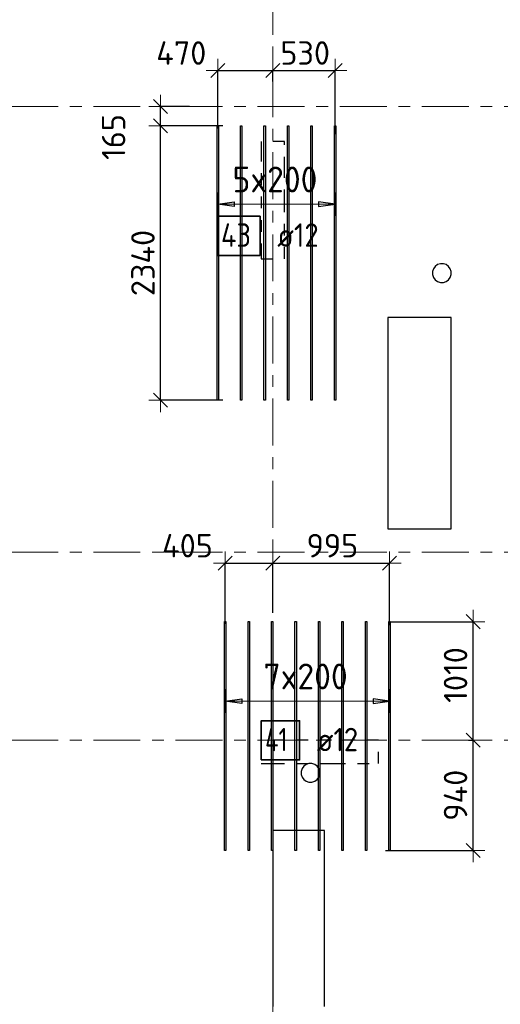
# Model space of a CAD drawing. Header units: metres. Extents: x -38 to 107, y -15 to 21.
# Tile 7 of 254: x 2.34 to 6.44, y 5.15 to 13.54. Entities that reach past the tile are written whole.
import ezdxf

# ---------------------------------------------------------------- set-up
doc = ezdxf.new("R2010")
doc.units = ezdxf.units.M
doc.header["$PDMODE"] = 65
for name, pattern in [('______11', [0.5, 0.4, -0.05, 0, -0.05]), ('______2', [0.0405, 0.03, -0.0105]), ('______5', [1.1, 0.8, -0.1, 0.1, -0.1])]:
    doc.linetypes.add(name, pattern=pattern)
for name, color, linetype, lineweight in [('XR$1$Осевая линия (1)', 7, '______5', 13), ('XR$5$Перекрытие (1)', 7, 'Continuous', 35), ('XR$5$Размерная линия (1)', 7, 'Continuous', 13)]:
    doc.layers.add(name, color=color, linetype=linetype, lineweight=lineweight)
doc.layers.add('XR$5$Арм.стержн.Доп. Арм верхн.зоны Х', color=7, linetype='Continuous', lineweight=35, true_color=0x8c8cff)
doc.layers.add('XR$7$Стена_ бетон несущ.', color=7, linetype='Continuous', lineweight=70, true_color=0xb4b496)
doc.styles.add('ISOCPEUR', font='txt')
doc.dimstyles.new('DIMSTYLE_3', dxfattribs={"dimtxt": 0.2, "dimasz": 0.2, "dimexe": 0, "dimexo": 0, "dimgap": 0.1, "dimtad": 2, "dimdec": 0, "dimlfac": 1000, "dimrnd": 5, "dimzin": 12, "dimdsep": 46, "dimtxsty": 'ISOCPEUR', "dimblk1": 'ALL_ML_STRICH', "dimblk2": 'ALL_ML_STRICH', "dimsah": 1, "dimcen": 0, "dimclrd": 7, "dimclre": 256, "dimclrt": 7, "dimadec": 0, "dimazin": 0, "dimtfac": 1, "dimtdec": 0, "dimtix": 1, "dimtmove": 2, "dimatfit": 3, "dimfxl": 0, "dimtzin": 0, "dimlwd": 0, "dimlwe": -3, "dimarcsym": 0})
doc.dimstyles.new('DIMSTYLE_37', dxfattribs={"dimtxt": 0.2, "dimasz": 0.2, "dimexe": 0, "dimexo": 0, "dimgap": 0.1, "dimtad": 2, "dimdec": 0, "dimlfac": 1000, "dimrnd": 5, "dimzin": 12, "dimdsep": 46, "dimtxsty": 'ISOCPEUR', "dimblk1": 'ALL_ML_STRICH', "dimblk2": 'ALL_ML_STRICH', "dimsah": 1, "dimcen": 0, "dimclrd": 7, "dimclre": 256, "dimclrt": 7, "dimadec": 0, "dimazin": 0, "dimtfac": 1, "dimtdec": 0, "dimtix": 1, "dimtmove": 2, "dimatfit": 3, "dimfxl": 0, "dimtvp": 1.2, "dimtzin": 0, "dimlwd": 0, "dimlwe": -3, "dimarcsym": 0})

# ---------------------------------------------------------------- blocks, each defined once
blk = doc.blocks.new('ALL_ML_STRICH')
at = {"color": 0, "linetype": 'ByBlock', "lineweight": -2}
for p, q in [((0, -0.5), (0, 0.5)), ((-1, 0), (0.5, 0)), ((-0.3, -0.3), (0.3, 0.3))]:
    blk.add_line(p, q, dxfattribs=at)
blk = doc.blocks.new('*D634')
at = {"layer": 'DEFPOINTS', "color": 7, "linetype": 'Continuous', "lineweight": 13, "transparency": 33554687}
for p in [(4.03, 13.1058), (4.5, 12.992), (4.03, 12.5936)]:
    blk.add_point(p, dxfattribs=at)
at = {"layer": 'XR$5$Размерная линия (1)', "color": 9, "linetype": 'Continuous', "lineweight": -2, "true_color": 0xc7c7c7, "transparency": 33554687}
for p, q in [((4.03, 12.6136), (4.03, 13.1058)), ((4.5, 13.012), (4.5, 13.1058))]:
    blk.add_line(p, q, dxfattribs=at)
at = {"layer": 'XR$5$Размерная линия (1)', "color": 7, "linetype": 'Continuous', "lineweight": -2, "transparency": 33554687}
blk.add_line((4.03, 13.1058), (4.5, 13.1058), dxfattribs=at)
at = {"layer": 'XR$5$Размерная линия (1)', "color": 7, "linetype": 'Continuous', "lineweight": 13, "transparency": 33554687, "xscale": 0.2, "yscale": 0.2, "zscale": 0.2, "rotation": 180}
blk.add_blockref('ALL_ML_STRICH', (4.03, 13.1058), dxfattribs=at)
at = {"layer": 'XR$5$Размерная линия (1)', "color": 7, "linetype": 'Continuous', "lineweight": 13, "transparency": 33554687, "xscale": 0.2, "yscale": 0.2, "zscale": 0.2}
blk.add_blockref('ALL_ML_STRICH', (4.5, 13.1058), dxfattribs=at)
at = {"layer": 'XR$5$Размерная линия (1)', "color": 7, "linetype": 'Continuous', "lineweight": 13, "transparency": 33554687, "insert": (3.7189, 13.2554), "char_height": 0.2, "width": 0.6, "attachment_point": 5, "style": 'ISOCPEUR'}
blk.add_mtext('\\A1;{470}', dxfattribs=at)
blk = doc.blocks.new('*D635')
at = {"layer": 'DEFPOINTS', "color": 7, "linetype": 'Continuous', "lineweight": 13, "transparency": 33554687}
for p in [(4.5, 13.1058), (4.5, 12.992), (5.03, 12.5442)]:
    blk.add_point(p, dxfattribs=at)
at = {"layer": 'XR$5$Размерная линия (1)', "color": 9, "linetype": 'Continuous', "lineweight": -2, "true_color": 0xc7c7c7, "transparency": 33554687}
for p, q in [((4.5, 13.012), (4.5, 13.1058)), ((5.03, 12.5642), (5.03, 13.1058))]:
    blk.add_line(p, q, dxfattribs=at)
at = {"layer": 'XR$5$Размерная линия (1)', "color": 7, "linetype": 'Continuous', "lineweight": -2, "transparency": 33554687}
blk.add_line((4.5, 13.1058), (5.03, 13.1058), dxfattribs=at)
at = {"layer": 'XR$5$Размерная линия (1)', "color": 7, "linetype": 'Continuous', "lineweight": 13, "transparency": 33554687, "xscale": 0.2, "yscale": 0.2, "zscale": 0.2, "rotation": 180}
blk.add_blockref('ALL_ML_STRICH', (4.5, 13.1058), dxfattribs=at)
at = {"layer": 'XR$5$Размерная линия (1)', "color": 7, "linetype": 'Continuous', "lineweight": 13, "transparency": 33554687, "xscale": 0.2, "yscale": 0.2, "zscale": 0.2}
blk.add_blockref('ALL_ML_STRICH', (5.03, 13.1058), dxfattribs=at)
at = {"layer": 'XR$5$Размерная линия (1)', "color": 7, "linetype": 'Continuous', "lineweight": 13, "transparency": 33554687, "insert": (4.775, 13.2558), "char_height": 0.2, "width": 0.6, "attachment_point": 5, "style": 'ISOCPEUR'}
blk.add_mtext('\\A1;{530}', dxfattribs=at)
blk = doc.blocks.new('*D636')
at = {"layer": 'DEFPOINTS', "color": 7, "linetype": 'Continuous', "lineweight": 13, "transparency": 33554687}
for p in [(4.0932, 12.6358), (3.5422, 10.2958), (4.0932, 10.2958)]:
    blk.add_point(p, dxfattribs=at)
at = {"layer": 'XR$5$Размерная линия (1)', "color": 9, "linetype": 'Continuous', "lineweight": -2, "true_color": 0xc7c7c7, "transparency": 33554687}
for p, q in [((4.0732, 12.6358), (3.5422, 12.6358)), ((4.0732, 10.2958), (3.5422, 10.2958))]:
    blk.add_line(p, q, dxfattribs=at)
at = {"layer": 'XR$5$Размерная линия (1)', "color": 7, "linetype": 'Continuous', "lineweight": -2, "transparency": 33554687}
blk.add_line((3.5422, 10.2958), (3.5422, 12.6358), dxfattribs=at)
at = {"layer": 'XR$5$Размерная линия (1)', "color": 7, "linetype": 'Continuous', "lineweight": 13, "transparency": 33554687, "xscale": 0.2, "yscale": 0.2, "zscale": 0.2}
for p, rotation in [((3.5422, 12.6358), 90), ((3.5422, 10.2958), 270)]:
    blk.add_blockref('ALL_ML_STRICH', p, dxfattribs=dict(at, rotation=rotation))
at = {"layer": 'XR$5$Размерная линия (1)', "color": 7, "linetype": 'Continuous', "lineweight": 13, "transparency": 33554687, "insert": (3.3922, 11.4658), "char_height": 0.2, "width": 0.8, "attachment_point": 5, "rotation": 90, "style": 'ISOCPEUR'}
blk.add_mtext('\\A1;{2340}', dxfattribs=at)
blk = doc.blocks.new('*D637')
at = {"layer": 'DEFPOINTS', "color": 7, "linetype": 'Continuous', "lineweight": 13, "transparency": 33554687}
for p in [(3.8091, 12.8), (3.5422, 12.6358), (4.0932, 12.6358)]:
    blk.add_point(p, dxfattribs=at)
at = {"layer": 'XR$5$Размерная линия (1)', "color": 9, "linetype": 'Continuous', "lineweight": -2, "true_color": 0xc7c7c7, "transparency": 33554687}
for p, q in [((3.7891, 12.8), (3.5422, 12.8)), ((4.0732, 12.6358), (3.5422, 12.6358))]:
    blk.add_line(p, q, dxfattribs=at)
at = {"layer": 'XR$5$Размерная линия (1)', "color": 7, "linetype": 'Continuous', "lineweight": -2, "transparency": 33554687}
blk.add_line((3.5422, 12.6358), (3.5422, 12.8), dxfattribs=at)
at = {"layer": 'XR$5$Размерная линия (1)', "color": 7, "linetype": 'Continuous', "lineweight": 13, "transparency": 33554687, "xscale": 0.2, "yscale": 0.2, "zscale": 0.2}
for p, rotation in [((3.5422, 12.8), 90), ((3.5422, 12.6358), 270)]:
    blk.add_blockref('ALL_ML_STRICH', p, dxfattribs=dict(at, rotation=rotation))
at = {"layer": 'XR$5$Размерная линия (1)', "color": 7, "linetype": 'Continuous', "lineweight": 13, "transparency": 33554687, "insert": (3.142, 12.5395), "char_height": 0.2, "width": 0.6, "attachment_point": 5, "rotation": 90, "style": 'ISOCPEUR'}
blk.add_mtext('\\A1;{165}', dxfattribs=at)
blk = doc.blocks.new('*D833')
at = {"layer": 'DEFPOINTS', "color": 7, "linetype": 'Continuous', "lineweight": 13, "transparency": 33554687}
for p in [(6.1883, 7.4), (5.439, 6.4589), (6.2066, 6.4589)]:
    blk.add_point(p, dxfattribs=at)
at = {"layer": 'XR$5$Размерная линия (1)', "color": 9, "linetype": 'Continuous', "lineweight": -2, "true_color": 0xc7c7c7, "transparency": 33554687}
for p, q in [((6.1683, 7.4), (6.2066, 7.4)), ((5.459, 6.4589), (6.2066, 6.4589))]:
    blk.add_line(p, q, dxfattribs=at)
at = {"layer": 'XR$5$Размерная линия (1)', "color": 7, "linetype": 'Continuous', "lineweight": -2, "transparency": 33554687}
blk.add_line((6.2066, 6.4589), (6.2066, 7.4), dxfattribs=at)
at = {"layer": 'XR$5$Размерная линия (1)', "color": 7, "linetype": 'Continuous', "lineweight": 13, "transparency": 33554687, "xscale": 0.2, "yscale": 0.2, "zscale": 0.2}
for p, rotation in [((6.2066, 7.4), 90), ((6.2066, 6.4589), 270)]:
    blk.add_blockref('ALL_ML_STRICH', p, dxfattribs=dict(at, rotation=rotation))
at = {"layer": 'XR$5$Размерная линия (1)', "color": 7, "linetype": 'Continuous', "lineweight": 13, "transparency": 33554687, "insert": (6.0566, 6.9295), "char_height": 0.2, "width": 0.6, "attachment_point": 5, "rotation": 90, "style": 'ISOCPEUR'}
blk.add_mtext('\\A1;{940}', dxfattribs=at)
blk = doc.blocks.new('*D834')
at = {"layer": 'DEFPOINTS', "color": 7, "linetype": 'Continuous', "lineweight": 13, "transparency": 33554687}
for p in [(5.461, 8.4089), (6.1883, 7.4), (6.2066, 7.4)]:
    blk.add_point(p, dxfattribs=at)
at = {"layer": 'XR$5$Размерная линия (1)', "color": 9, "linetype": 'Continuous', "lineweight": -2, "true_color": 0xc7c7c7, "transparency": 33554687}
for p, q in [((5.481, 8.4089), (6.2066, 8.4089)), ((6.1683, 7.4), (6.2066, 7.4))]:
    blk.add_line(p, q, dxfattribs=at)
at = {"layer": 'XR$5$Размерная линия (1)', "color": 7, "linetype": 'Continuous', "lineweight": -2, "transparency": 33554687}
blk.add_line((6.2066, 7.4), (6.2066, 8.4089), dxfattribs=at)
at = {"layer": 'XR$5$Размерная линия (1)', "color": 7, "linetype": 'Continuous', "lineweight": 13, "transparency": 33554687, "xscale": 0.2, "yscale": 0.2, "zscale": 0.2}
for p, rotation in [((6.2066, 8.4089), 90), ((6.2066, 7.4), 270)]:
    blk.add_blockref('ALL_ML_STRICH', p, dxfattribs=dict(at, rotation=rotation))
at = {"layer": 'XR$5$Размерная линия (1)', "color": 7, "linetype": 'Continuous', "lineweight": 13, "transparency": 33554687, "insert": (6.0566, 7.9545), "char_height": 0.2, "width": 0.8, "attachment_point": 5, "rotation": 90, "style": 'ISOCPEUR'}
blk.add_mtext('\\A1;{1010}', dxfattribs=at)
blk = doc.blocks.new('*D835')
at = {"layer": 'DEFPOINTS', "color": 7, "linetype": 'Continuous', "lineweight": 13, "transparency": 33554687}
for p in [(4.0941, 8.9069), (4.5, 8.4631), (4.0941, 8.3708)]:
    blk.add_point(p, dxfattribs=at)
at = {"layer": 'XR$5$Размерная линия (1)', "color": 9, "linetype": 'Continuous', "lineweight": -2, "true_color": 0xc7c7c7, "transparency": 33554687}
for p, q in [((4.0941, 8.3908), (4.0941, 8.9069)), ((4.5, 8.4831), (4.5, 8.9069))]:
    blk.add_line(p, q, dxfattribs=at)
at = {"layer": 'XR$5$Размерная линия (1)', "color": 7, "linetype": 'Continuous', "lineweight": -2, "transparency": 33554687}
blk.add_line((4.0941, 8.9069), (4.5, 8.9069), dxfattribs=at)
at = {"layer": 'XR$5$Размерная линия (1)', "color": 7, "linetype": 'Continuous', "lineweight": 13, "transparency": 33554687, "xscale": 0.2, "yscale": 0.2, "zscale": 0.2, "rotation": 180}
blk.add_blockref('ALL_ML_STRICH', (4.0941, 8.9069), dxfattribs=at)
at = {"layer": 'XR$5$Размерная линия (1)', "color": 7, "linetype": 'Continuous', "lineweight": 13, "transparency": 33554687, "xscale": 0.2, "yscale": 0.2, "zscale": 0.2}
blk.add_blockref('ALL_ML_STRICH', (4.5, 8.9069), dxfattribs=at)
at = {"layer": 'XR$5$Размерная линия (1)', "color": 7, "linetype": 'Continuous', "lineweight": 13, "transparency": 33554687, "insert": (3.7718, 9.0565), "char_height": 0.2, "width": 0.6, "attachment_point": 5, "style": 'ISOCPEUR'}
blk.add_mtext('\\A1;{405}', dxfattribs=at)
blk = doc.blocks.new('*D836')
at = {"layer": 'DEFPOINTS', "color": 7, "linetype": 'Continuous', "lineweight": 13, "transparency": 33554687}
for p in [(4.5, 8.9069), (4.5, 8.4631), (5.4941, 8.3597)]:
    blk.add_point(p, dxfattribs=at)
at = {"layer": 'XR$5$Размерная линия (1)', "color": 9, "linetype": 'Continuous', "lineweight": -2, "true_color": 0xc7c7c7, "transparency": 33554687}
for p, q in [((4.5, 8.4831), (4.5, 8.9069)), ((5.4941, 8.3797), (5.4941, 8.9069))]:
    blk.add_line(p, q, dxfattribs=at)
at = {"layer": 'XR$5$Размерная линия (1)', "color": 7, "linetype": 'Continuous', "lineweight": -2, "transparency": 33554687}
blk.add_line((4.5, 8.9069), (5.4941, 8.9069), dxfattribs=at)
at = {"layer": 'XR$5$Размерная линия (1)', "color": 7, "linetype": 'Continuous', "lineweight": 13, "transparency": 33554687, "xscale": 0.2, "yscale": 0.2, "zscale": 0.2, "rotation": 180}
blk.add_blockref('ALL_ML_STRICH', (4.5, 8.9069), dxfattribs=at)
at = {"layer": 'XR$5$Размерная линия (1)', "color": 7, "linetype": 'Continuous', "lineweight": 13, "transparency": 33554687, "xscale": 0.2, "yscale": 0.2, "zscale": 0.2}
blk.add_blockref('ALL_ML_STRICH', (5.4941, 8.9069), dxfattribs=at)
at = {"layer": 'XR$5$Размерная линия (1)', "color": 7, "linetype": 'Continuous', "lineweight": 13, "transparency": 33554687, "insert": (5.007, 9.0569), "char_height": 0.2, "width": 0.6, "attachment_point": 5, "style": 'ISOCPEUR'}
blk.add_mtext('\\A1;{995}', dxfattribs=at)

msp = doc.modelspace()

# ---------------------------------------------------------------- linework, layer by layer
at = {"layer": 'XR$1$Осевая линия (1)', "color": 253, "linetype": '______11', "lineweight": 13, "true_color": 0xa0a0a0, "transparency": 33554687}
for p, q in [((4.5, -3.39), (4.5, 19.78)), ((-2.63, 12.8), (62.6, 12.8)), ((-2.63, 9), (62.6, 9)), ((-2.63, 7.4), (62.6, 7.4))]:
    msp.add_line(p, q, dxfattribs=at)
at = {"layer": 'XR$5$Арм.стержн.Доп. Арм верхн.зоны Х', "color": 253, "linetype": 'Continuous', "lineweight": -3, "true_color": 0xa0a0a0, "transparency": 33554687}
for p, q in [((4.03, 11.9678), (4.03, 12.0678)), ((5.03, 11.9678), (5.03, 12.0678)), ((4.03, 11.9678), (4.03, 11.8678)), ((5.03, 11.9678), (5.03, 11.8678)), ((4.0941, 7.7322), (4.0941, 7.8322)), ((5.4941, 7.7322), (5.4941, 7.8322)), ((4.0941, 7.7322), (4.0941, 7.6322)), ((5.4941, 7.7322), (5.4941, 7.6322))]:
    msp.add_line(p, q, dxfattribs=at)
at = {"layer": 'XR$5$Арм.стержн.Доп. Арм верхн.зоны Х', "color": 7, "linetype": 'Continuous', "lineweight": 25, "transparency": 33554687}
for p, q in [((4.03, 11.9678), (4.17, 11.9878)), ((4.17, 11.9478), (4.03, 11.9678)), ((4.17, 11.9878), (4.17, 11.9478)), ((5.03, 11.9678), (4.89, 11.9878)), ((4.89, 11.9878), (4.89, 11.9478)), ((4.89, 11.9478), (5.03, 11.9678)), ((4.0941, 7.7322), (4.2341, 7.7522)), ((4.2341, 7.7122), (4.0941, 7.7322)), ((4.2341, 7.7522), (4.2341, 7.7122)), ((5.4941, 7.7322), (5.3541, 7.7522)), ((5.3541, 7.7522), (5.3541, 7.7122)), ((5.3541, 7.7122), (5.4941, 7.7322))]:
    msp.add_line(p, q, dxfattribs=at)
at = {"layer": 'XR$5$Арм.стержн.Доп. Арм верхн.зоны Х', "color": 7, "linetype": 'Continuous', "lineweight": 13, "transparency": 33554687}
for p, q in [((4.03, 11.9678), (4.03, 11.9678)), ((4.03, 11.9678), (5.03, 11.9678)), ((5.03, 11.9678), (5.03, 11.9678)), ((4.0941, 7.7322), (4.0941, 7.7322)), ((5.4941, 7.7322), (5.4941, 7.7322))]:
    msp.add_line(p, q, dxfattribs=at)
at = {"layer": 'XR$5$Арм.стержн.Доп. Арм верхн.зоны Х', "color": 34, "linetype": 'Continuous', "lineweight": 25, "transparency": 33554687}
for points in [[(4.024, 10.2958), (4.024, 12.6358), (4.036, 12.6358), (4.036, 10.2958), (4.024, 10.2958)], [(4.224, 10.2958), (4.224, 12.6358), (4.236, 12.6358), (4.236, 10.2958), (4.224, 10.2958)], [(4.424, 10.2958), (4.424, 12.6358), (4.436, 12.6358), (4.436, 10.2958), (4.424, 10.2958)], [(4.624, 10.2958), (4.624, 12.6358), (4.636, 12.6358), (4.636, 10.2958), (4.624, 10.2958)], [(4.824, 10.2958), (4.824, 12.6358), (4.836, 12.6358), (4.836, 10.2958), (4.824, 10.2958)], [(5.024, 10.2958), (5.024, 12.6358), (5.036, 12.6358), (5.036, 10.2958), (5.024, 10.2958)], [(4.0881, 6.4592), (4.0881, 8.4092), (4.1001, 8.4092), (4.1001, 6.4592), (4.0881, 6.4592)], [(4.2881, 6.4592), (4.2881, 8.4092), (4.3001, 8.4092), (4.3001, 6.4592), (4.2881, 6.4592)], [(4.4881, 6.4592), (4.4881, 8.4092), (4.5001, 8.4092), (4.5001, 6.4592), (4.4881, 6.4592)], [(4.6881, 6.4592), (4.6881, 8.4092), (4.7001, 8.4092), (4.7001, 6.4592), (4.6881, 6.4592)], [(4.8881, 6.4592), (4.8881, 8.4092), (4.9001, 8.4092), (4.9001, 6.4592), (4.8881, 6.4592)], [(5.0881, 6.4592), (5.0881, 8.4092), (5.1001, 8.4092), (5.1001, 6.4592), (5.0881, 6.4592)], [(5.2881, 6.4592), (5.2881, 8.4092), (5.3001, 8.4092), (5.3001, 6.4592), (5.2881, 6.4592)], [(5.4881, 6.4592), (5.4881, 8.4092), (5.5001, 8.4092), (5.5001, 6.4592), (5.4881, 6.4592)]]:
    msp.add_lwpolyline(points, dxfattribs=at)
at = {"layer": 'XR$5$Арм.стержн.Доп. Арм верхн.зоны Х', "color": 7, "linetype": 'Continuous', "lineweight": 35, "transparency": 33554687}
for points in [[(4.0239, 11.5304), (4.3905, 11.5304), (4.3905, 11.8637), (4.0239, 11.8637), (4.0239, 11.5304)], [(4.4003, 7.2309), (4.7269, 7.2309), (4.7269, 7.5642), (4.4003, 7.5642), (4.4003, 7.2309)]]:
    msp.add_lwpolyline(points, dxfattribs=at)
at = {"layer": 'XR$5$Арм.стержн.Доп. Арм верхн.зоны Х', "color": 7, "linetype": 'Continuous', "lineweight": 13, "transparency": 33554687}
msp.add_lwpolyline([(4.0941, 7.7322), (4.2211, 7.7322), (4.2211, 7.7322), (5.4941, 7.7322)], dxfattribs=at)
at = {"layer": 'XR$5$Перекрытие (1)', "color": 7, "linetype": 'Continuous', "lineweight": 25, "transparency": 33554687}
for p, q in [((5.8684, 11.4169), (5.8606, 11.3929)), ((5.8832, 11.4373), (5.8684, 11.4169)), ((5.9036, 11.4521), (5.8832, 11.4373)), ((5.9276, 11.4599), (5.9036, 11.4521)), ((5.9529, 11.4599), (5.9276, 11.4599)), ((5.9769, 11.4521), (5.9529, 11.4599)), ((5.9973, 11.4373), (5.9769, 11.4521)), ((6.0121, 11.4169), (5.9973, 11.4373)), ((6.0199, 11.3929), (6.0121, 11.4169)), ((5.8606, 11.3929), (5.8606, 11.3676)), ((5.8606, 11.3676), (5.8684, 11.3436)), ((5.8684, 11.3436), (5.8832, 11.3232)), ((5.9973, 11.3232), (6.0121, 11.3436)), ((6.0121, 11.3436), (6.0199, 11.3676)), ((6.0199, 11.3676), (6.0199, 11.3929)), ((5.8832, 11.3232), (5.9036, 11.3084)), ((5.9036, 11.3084), (5.9276, 11.3006)), ((5.9276, 11.3006), (5.9529, 11.3006)), ((5.9529, 11.3006), (5.9769, 11.3084)), ((5.9769, 11.3084), (5.9973, 11.3232)), ((5.4806, 11.0007), (5.4802, 9.2007)), ((6.0206, 11.0007), (5.4806, 11.0007)), ((6.0202, 9.2007), (6.0206, 11.0007)), ((5.4802, 9.2007), (6.0202, 9.2007)), ((4.7481, 7.1569), (4.7403, 7.1329)), ((4.763, 7.1773), (4.7481, 7.1569)), ((4.7834, 7.1921), (4.763, 7.1773)), ((4.8074, 7.1999), (4.7834, 7.1921)), ((4.8326, 7.1999), (4.8074, 7.1999)), ((4.8566, 7.1921), (4.8326, 7.1999)), ((4.877, 7.1773), (4.8566, 7.1921)), ((4.8919, 7.1569), (4.877, 7.1773)), ((4.8997, 7.1329), (4.8919, 7.1569)), ((4.7403, 7.1329), (4.7403, 7.1076)), ((4.7403, 7.1076), (4.7481, 7.0836)), ((4.7481, 7.0836), (4.763, 7.0632)), ((4.763, 7.0632), (4.7834, 7.0484)), ((4.8566, 7.0484), (4.877, 7.0632)), ((4.877, 7.0632), (4.8919, 7.0836)), ((4.8919, 7.0836), (4.8997, 7.1076)), ((4.8997, 7.1076), (4.8997, 7.1329)), ((4.7834, 7.0484), (4.8074, 7.0406)), ((4.8074, 7.0406), (4.8326, 7.0406)), ((4.8326, 7.0406), (4.8566, 7.0484)), ((4.9399, 6.6303), (4.4999, 6.6302)), ((4.4999, 6.6302), (4.5001, 5.1302)), ((4.9401, 5.1303), (4.9399, 6.6303))]:
    msp.add_line(p, q, dxfattribs=at)
at = {"layer": 'XR$7$Стена_ бетон несущ.', "color": 253, "linetype": '______2', "lineweight": -3, "true_color": 0xa0a0a0, "transparency": 33554687}
for p, q in [((4.6, 12.5), (4.4, 12.5)), ((4.4, 12.5), (4.4, 12.4319)), ((4.4, 12.4319), (4.4, 11.58)), ((4.6, 12.2716), (4.6, 12.5)), ((4.6, 12.1916), (4.6, 12.2716)), ((4.6, 11.9916), (4.6, 12.1916)), ((4.6, 11.9116), (4.6, 11.9916)), ((4.6, 11.7), (4.6, 11.9116)), ((4.6, 11.5), (4.6, 11.7)), ((4.4, 11.58), (4.4, 11.5)), ((4.4, 11.5), (4.6, 11.5)), ((5.4, 7.4), (4.4, 7.4)), ((4.4, 7.4), (4.4, 7.2)), ((5.4, 7.2), (5.4, 7.4)), ((4.4, 7.2), (4.42, 7.2)), ((4.42, 7.2), (4.5, 7.2)), ((4.5, 7.2), (4.94, 7.2)), ((4.94, 7.2), (5.02, 7.2)), ((5.02, 7.2), (5.4, 7.2))]:
    msp.add_line(p, q, dxfattribs=at)

# ---------------------------------------------------------------- texts
at = {"layer": 'XR$5$Арм.стержн.Доп. Арм верхн.зоны Х', "color": 7, "linetype": 'Continuous', "lineweight": 13, "transparency": 33554687, "char_height": 0.22, "width": 0.873359, "attachment_point": 7, "style": 'ISOCPEUR'}
for s, insert in [('\\W0.95;5x200', (4.156, 12.0678)), ('\\W0.95;7x200', (4.4201, 7.8322))]:
    msp.add_mtext(s, dxfattribs=dict(at, insert=insert))
at = {"layer": 'XR$5$Арм.стержн.Доп. Арм верхн.зоны Х', "color": 7, "linetype": 'Continuous', "lineweight": 25, "transparency": 33554687, "char_height": 0.2, "attachment_point": 7, "style": 'ISOCPEUR'}
for s, insert, width in [('\\W0.88;43', (4.0572, 11.6037), 0.387995), ('\\W0.89; ø12 ', (4.4239, 11.6037), 0.749105), ('\\W0.76;41', (4.4336, 7.3042), 0.336375), ('\\W0.89; ø12 ', (4.7603, 7.3042), 0.749105)]:
    msp.add_mtext(s, dxfattribs=dict(at, insert=insert, width=width))

# ---------------------------------------------------------------- dimensions: what is measured, and where the dimension line sits
at = {"layer": 'XR$5$Размерная линия (1)', "color": 7, "linetype": 'Continuous', "lineweight": 13, "transparency": 33554687}
for base, p1, p2, dimstyle, picture, middle in [((4.5, 13.1058), (4.03, 12.6136), (4.5, 13.012), 'DIMSTYLE_37', '*D634', (3.7189, 13.2554)), ((5.03, 13.1058), (4.5, 13.012), (5.03, 12.5642), 'DIMSTYLE_37', '*D635', (4.775, 13.2558)), ((4.5, 8.9069), (4.0941, 8.3908), (4.5, 8.4831), 'DIMSTYLE_37', '*D835', (3.7718, 9.0565)), ((5.4941, 8.9069), (4.5, 8.4831), (5.4941, 8.3797), 'DIMSTYLE_3', '*D836', (5.007, 9.0569))]:
    dim = msp.add_linear_dim(base=base, p1=p1, p2=p2, dimstyle=dimstyle, override={"dimpost": '<>', "dimclrd": 7, "dimclre": 9, "dimclrt": 7, "dimlwd": 0, "dimlwe": 65533}, dxfattribs=at)
    dim.commit()
    dim.dimension.update_dxf_attribs({"geometry": picture, "text_midpoint": middle, "dimtype": 160})
for base, p1, p2, dimstyle, picture, middle in [((3.5422, 12.8), (4.0732, 12.6358), (3.7891, 12.8), 'DIMSTYLE_37', '*D637', (3.142, 12.5395)), ((3.5422, 12.6358), (4.0732, 10.2958), (4.0732, 12.6358), 'DIMSTYLE_3', '*D636', (3.3922, 11.4658)), ((6.2066, 8.4089), (6.1683, 7.4), (5.481, 8.4089), 'DIMSTYLE_3', '*D834', (6.0566, 7.9545)), ((6.2066, 7.4), (5.459, 6.4589), (6.1683, 7.4), 'DIMSTYLE_3', '*D833', (6.0566, 6.9295))]:
    dim = msp.add_linear_dim(base=base, p1=p1, p2=p2, angle=90, dimstyle=dimstyle, override={"dimpost": '<>', "dimclrd": 7, "dimclre": 9, "dimclrt": 7, "dimlwd": 0, "dimlwe": 65533}, dxfattribs=at)
    dim.commit()
    dim.dimension.update_dxf_attribs({"geometry": picture, "text_midpoint": middle, "dimtype": 160})

doc.saveas('drawing.dxf')
